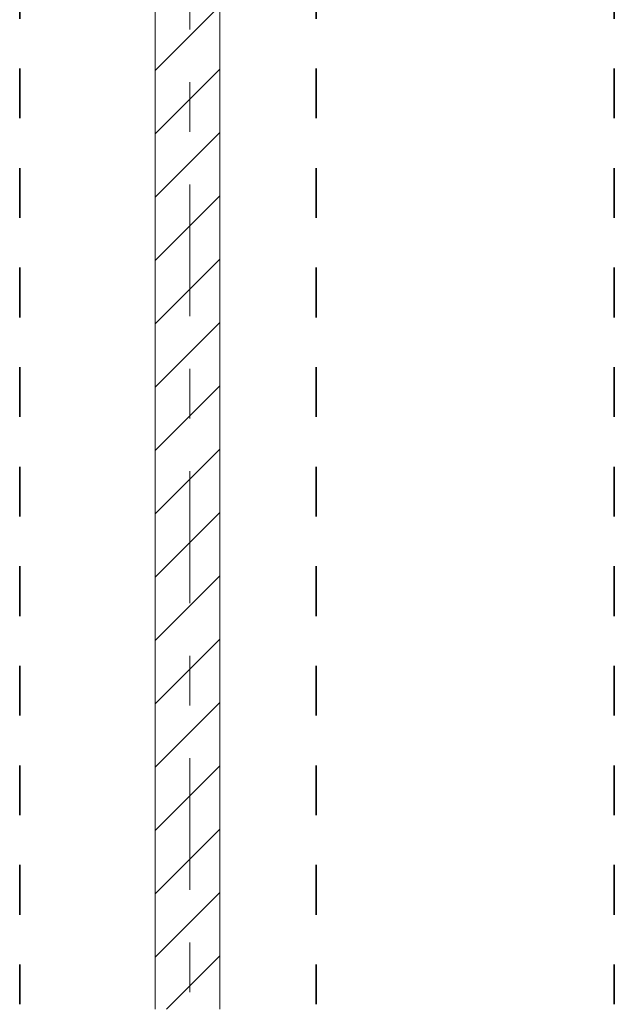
# Model space of a CAD drawing. Header units: metres. Extents: x -3.6 to 84.5, y -11 to 16.8.
# Tile 80 of 124: x 21.8 to 23, y 0.7 to 2.7. Entities that reach past the tile are written whole.
import ezdxf

# ---------------------------------------------------------------- set-up
doc = ezdxf.new("R2010")
doc.units = ezdxf.units.M
doc.header["$MEASUREMENT"] = 0
for name, pattern in [('Achse', [0.2, 0.1, -0.05, 0, -0.05]), ('Strichlinie doppelt', [0.546806, 0.264583, -0.105833, 0.070556, -0.105833]), ('Wipeout_Contour', [1, 0, -1])]:
    doc.linetypes.add(name, pattern=pattern)
for name, color, linetype in [('155 - Bemaßung_ Beschriftung.Ausbau - Deckenelemente', 7, 'Continuous'), ('451 - Universal.Achsen Raster', 7, 'Continuous'), ('605 - Struktur.Wand Innen', 7, 'Continuous')]:
    doc.layers.add(name, color=color, linetype=linetype)

msp = doc.modelspace()

# ---------------------------------------------------------------- linework, layer by layer
at = {"layer": '155 - Bemaßung_ Beschriftung.Ausbau - Deckenelemente', "color": 7, "linetype": 'Achse', "lineweight": 35}
for p, q in [((21.788, 5.19), (21.788, 0.71)), ((22.384, 5.19), (22.384, 0.71)), ((22.983, 5.19), (22.983, 0.71))]:
    msp.add_line(p, q, dxfattribs=at)

# ---------------------------------------------------------------- wipeouts: each hides what was drawn before it
at = {"color": 254, "linetype": 'Wipeout_Contour', "lineweight": 0, "ltscale": 89.031881}
msp.add_wipeout([(22.19, 3.33), (22.06, 3.33), (22.06, 0.7), (22.19, 0.7)], dxfattribs=at).dxf.layer = '605 - Struktur.Wand Innen'

# ---------------------------------------------------------------- next in the draw order: hatches: boundary and pattern name
at = {"layer": '605 - Struktur.Wand Innen', "linetype": 'Continuous', "lineweight": 0, "true_color": 0x000000}
h = msp.add_hatch(dxfattribs=at)
h.set_pattern_fill('MW_Ziegel_0001', color=18, style=0, pattern_type=2)
h.set_pattern_definition([(45, (0, 0), (-0.0636396, 0.0636396), [])])
h.paths.add_polyline_path([(22.19, 3.33), (22.06, 3.33), (22.06, 0.7), (22.19, 0.7)])

# ---------------------------------------------------------------- next in the draw order: linework, layer by layer
at = {"layer": '451 - Universal.Achsen Raster', "color": 160, "linetype": 'Strichlinie doppelt', "lineweight": 9, "true_color": 0x3232ff}
msp.add_line((22.13, -10.585), (22.13, 16.355), dxfattribs=at)
at = {"layer": '605 - Struktur.Wand Innen', "color": 7, "linetype": 'Continuous', "lineweight": 18, "flags": 128}
for points in [[(22.06, 3.33), (22.06, 0.7)], [(22.19, 0.7), (22.19, 3.33)]]:
    msp.add_lwpolyline(points, dxfattribs=at)

doc.saveas('drawing.dxf')
